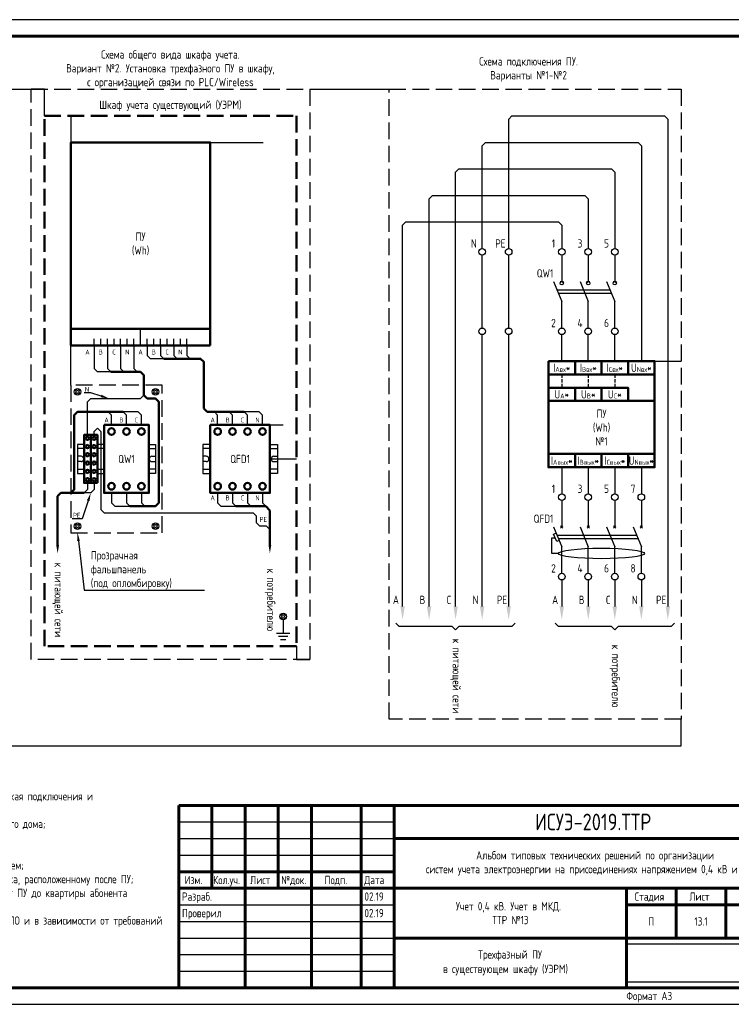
# Model space of a CAD drawing. Header units: millimetres. Extents: x -110 to 4101, y -10868 to 110.
# Tile 44 of 90: x 192 to 407, y -4111 to -3814. Entities that reach past the tile are written whole.
import ezdxf
from ezdxf import colors
from ezdxf.entities.mleader import LeaderData, LeaderLine
from ezdxf.enums import TextEntityAlignment as Align
from ezdxf.math import Vec2, Vec3

# ---------------------------------------------------------------- set-up
doc = ezdxf.new("R2010")
doc.units = ezdxf.units.MM
doc.linetypes.add('GOST2.303 4', pattern=[7, 5, -2, 0])
doc.layers.add('01.Вспомогательный_слой', color=1, linetype='Continuous', plot=False)
doc.layers.add('Формат', color=7, linetype='Continuous', lineweight=25)
doc.layers.add('Формат @ 1', color=7, linetype='Continuous', lineweight=25)
doc.styles.add('ЭП', font='GOST.TTF')
picture_1 = doc.add_image_def('image3.png', size_in_pixel=(587, 136))

# ---------------------------------------------------------------- blocks, each defined once
blk = doc.blocks.new('*U75')
at = {"layer": 'Формат', "color": 7, "linetype": 'Continuous', "lineweight": 60}
for p, q in [((20, 55), (205, 55)), ((20, 55), (20, 0)), ((30, 55), (30, 30)), ((40, 55), (40, 0)), ((50, 55), (50, 30)), ((60, 55), (60, 0)), ((75, 55), (75, 0)), ((85, 55), (85, 0)), ((85, 45), (205, 45)), ((20, 35), (85, 35)), ((20, 30), (205, 30)), ((155, 30), (155, 0)), ((170, 30), (170, 15)), ((185, 30), (185, 15)), ((155, 25), (205, 25)), ((85, 15), (205, 15))]:
    blk.add_line(p, q, dxfattribs=at)
at = {"layer": 'Формат', "color": 7, "linetype": 'Continuous', "lineweight": 25}
for p, q in [((20, 50), (85, 50)), ((20, 45), (85, 45)), ((20, 40), (85, 40)), ((20, 25), (85, 25)), ((20, 20), (85, 20)), ((20, 15), (85, 15)), ((20, 10), (85, 10)), ((20, 5), (85, 5))]:
    blk.add_line(p, q, dxfattribs=at)
blk.add_lwpolyline([(-210, -5), (210, -5), (210, 292), (-210, 292)], close=True, dxfattribs=at)
at = {"layer": 'Формат', "color": 7, "linetype": 'Continuous', "lineweight": 60}
blk.add_lwpolyline([(-190, 0), (205, 0), (205, 287), (-190, 287)], close=True, dxfattribs=at)
at = {"layer": 'Формат', "color": 7, "linetype": 'Continuous', "lineweight": 25, "style": 'ЭП'}
for s, p in [('Изм.', (21.81, 31.25)), ('Кол.уч.', (30.38, 31.25)), ('Лист', (41.54, 31.25)), ('№док.', (50.89, 31.24)), ('Подп.', (63.99, 31.25)), ('Дата', (75.95, 31.25)), ('Стадия', (157.47, 26.25)), ('Лист', (173.99, 26.25))]:
    blk.add_text(s, height=2.5, dxfattribs=at).set_placement(p)
at = {"layer": 'Формат', "color": 7, "linetype": 'Continuous', "lineweight": 25, "style": 'ЭП', "flags": 8}
for tag, p in [('СОГЛ_ФИО_1', (-197.5, 106)), ('СОГЛ_ФИО_2', (-192.5, 106)), ('СОГЛ_ДОЛЖ_1', (-197.5, 86)), ('СОГЛ_ДОЛЖ_2', (-192.5, 86))]:
    blk.add_attdef(tag, text='', height=2.5, rotation=90, dxfattribs=at).set_placement(p, align=Align.MIDDLE_LEFT)
for tag, height, p in [('ОБОЗНАЧЕНИЕ', 5, (145, 50)), ('ОБЪЕКТ', 2.5, (145, 37.5)), ('НАИМЕНОВАНИЕ', 2.5, (120, 22.5)), ('Стадия', 2.5, (162.5, 20)), ('Лист', 2.5, (177.5, 20)), ('Листов', 2.5, (195, 20)), ('НАИМ_ИЗОБРАЖЕНИЙ', 2.5, (120, 7.5))]:
    blk.add_attdef(tag, text='', height=height, dxfattribs=at).set_placement(p, align=Align.MIDDLE_CENTER)
for tag, p in [('изм.№', (21, 37.5)), ('изм.№_док.', (50.5, 37.5)), ('изм.уч.', (31, 37.5)), ('изм.лист', (41, 37.5)), ('изм_дата', (76, 37.5)), ('Должн_1', (21, 27.5)), ('ФИО_1', (41, 27.5)), ('дата_1', (76, 27.5)), ('ДОЛЖН_2', (21, 22.5)), ('ФИО_2', (41, 22.5)), ('дата_2', (76, 22.5)), ('Должн_3', (21, 17.5)), ('ФИО_3', (41, 17.5)), ('дата_3', (76, 17.5)), ('ДОЛЖН_4', (21, 12.5)), ('ФИО_4', (41, 12.5)), ('дата_4', (76, 12.5)), ('ДОЛЖН_5', (21, 7.5)), ('ФИО_5', (41, 7.5)), ('дата_5', (76, 7.5)), ('ДОЛЖН_6', (21, 2.5)), ('ФИО_6', (41, 2.5)), ('дата_6', (76, 2.5)), ('ФОРМ.ЛИСТА', (155, -2.5))]:
    blk.add_attdef(tag, text='', height=2.5, dxfattribs=at).set_placement(p, align=Align.MIDDLE_LEFT)
blk.add_attdef('N_ИНВ', text='', height=2.5, rotation=90, dxfattribs=at).set_placement((-193.5, 12.5), align=Align.MIDDLE_CENTER)
at = {"ltscale": 0.2}
image = blk.add_image(picture_1, insert=(155, 1.71), size_in_units=(50, 11.58), dxfattribs=at)
image.dxf.flags = 7

msp = doc.modelspace()

# ---------------------------------------------------------------- linework, layer by layer
for p, q in [((322.5, -3997), (323.5, -3998)), ((324.5, -3997), (323.5, -3998)), ((370.5, -3997), (371.5, -3998)), ((372.5, -3997), (371.5, -3998))]:
    msp.add_line(p, q)
at = {"linetype": 'GOST2.303 4', "lineweight": 50}
msp.add_lwpolyline([(199.5, -3843), (275.5, -3843), (275.5, -4003), (199.5, -4003)], close=True, dxfattribs=at)
at = {"ltscale": 0.2}
for points in [[(339.5, -3883), (339.5, -3844), (340.5, -3843), (386.5, -3843), (387.5, -3844), (387.5, -3991)], [(331.5, -3883), (331.5, -3852), (332.5, -3851), (378.5, -3851), (379.5, -3852), (379.5, -3917)], [(323.5, -3991), (323.5, -3860), (324.5, -3859), (370.5, -3859), (371.5, -3860), (371.5, -3883)], [(315.5, -3991), (315.5, -3868), (316.5, -3867), (362.5, -3867), (363.5, -3868), (363.5, -3883)], [(307.5, -3991), (307.5, -3876), (308.5, -3875), (354.5, -3875), (355.5, -3876), (355.5, -3883)], [(331.5, -3907), (331.5, -3885)], [(339.5, -3907), (339.5, -3885)], [(355, -3893), (356, -3893)], [(363, -3893), (364, -3893)], [(371, -3893), (372, -3893)], [(331.5, -3991), (331.5, -3909)], [(339.5, -3991), (339.5, -3909)], [(355.5, -3917), (355.5, -3909)], [(363.5, -3917), (363.5, -3909)], [(371.5, -3917), (371.5, -3909)], [(214.5, -3912.25), (214.5, -3919.25), (215.5, -3920.25), (215.5, -3920.25)], [(218.5, -3912.25), (218.5, -3919.25), (219.5, -3920.25), (219.5, -3920.25)], [(222.5, -3912.25), (222.5, -3919.25), (223.5, -3920.25), (223.5, -3920.25)], [(226.5, -3912.25), (226.5, -3919.25), (227.5, -3920.25), (227.5, -3920.25)], [(230.5, -3912.25), (230.5, -3915.25), (231.5, -3916.25), (231.5, -3916.25)], [(234.5, -3912.25), (234.5, -3915.25), (235.5, -3916.25), (235.5, -3916.25)], [(238.5, -3912.25), (238.5, -3915.25), (239.5, -3916.25), (239.5, -3916.25)], [(242.5, -3912.25), (242.5, -3915.25), (243.5, -3916.25), (243.5, -3916.25)], [(235.5, -3916.25), (231.5, -3916.25)], [(219.5, -3920.25), (215.5, -3920.25)], [(212.5, -3939.25), (212.5, -3929.25), (213.5, -3928.25), (228.5, -3928.25), (229.5, -3927.25), (229.5, -3927.25)], [(224.25, -3936.25), (224.25, -3933.25), (223.25, -3932.25), (218.75, -3932.25)], [(219.75, -3936.25), (219.75, -3933.25), (218.75, -3932.25), (218.75, -3932.25)], [(228.75, -3936.25), (228.75, -3933.25), (227.75, -3932.25), (223.25, -3932.25)], [(251.75, -3936.25), (251.75, -3933.25), (250.75, -3932.25), (250.75, -3932.25)], [(256.25, -3936.25), (256.25, -3933.25), (255.25, -3932.25), (255.25, -3932.25)], [(265.25, -3936.25), (265.25, -3933.25), (264.25, -3932.25), (259.75, -3932.25)], [(260.75, -3936.25), (260.75, -3933.25), (259.75, -3932.25), (259.75, -3932.25)], [(214.5, -3939.25), (214.5, -3938.25), (215.5, -3937.25), (215.5, -3937.25), (216.5, -3938.25), (216.5, -3961.75), (217.5, -3962.75), (262.5, -3962.75)], [(355.5, -3949), (355.5, -3957)], [(363.5, -3949), (363.5, -3957)], [(371.5, -3949), (371.5, -3957)], [(379.5, -3949), (379.5, -3957)], [(212.5, -3953.75), (212.5, -3955.75), (211.5, -3956.75), (211.5, -3956.75)], [(214.5, -3953.75), (214.5, -3955.75), (213.5, -3956.75), (213.5, -3956.75)], [(213.5, -3956.75), (211.5, -3956.75)], [(219.75, -3956.75), (219.75, -3959.75), (220.75, -3960.75), (225.25, -3960.75)], [(224.25, -3956.75), (224.25, -3959.75), (225.25, -3960.75), (225.25, -3960.75)], [(228.75, -3956.75), (228.75, -3959.75), (229.75, -3960.75), (229.75, -3960.75)], [(251.75, -3956.75), (251.75, -3959.75), (252.75, -3960.75), (257.25, -3960.75)], [(256.25, -3956.75), (256.25, -3959.75), (257.25, -3960.75), (257.25, -3960.75)], [(260.75, -3956.75), (260.75, -3959.75), (261.75, -3960.75), (261.75, -3960.75)], [(265.25, -3956.75), (265.25, -3959.75), (266.25, -3960.75), (266.25, -3960.75)], [(267.5, -3967.75), (267.5, -3967.75), (266.5, -3966.75), (264.5, -3966.75), (263.5, -3965.75), (263.5, -3963.75), (262.5, -3962.75), (262.5, -3962.75)], [(354.509, -3975), (352.518, -3975), (352.518, -3970.306), (353.518, -3970.306)], [(355.5, -3983), (355.5, -3991)], [(363.5, -3983), (363.5, -3991)], [(371.5, -3983), (371.5, -3991)], [(379.5, -3983), (379.5, -3991)]]:
    msp.add_lwpolyline(points, dxfattribs=at)
at = {"lineweight": 50}
for points in [[(249.5, -3912.25), (207.5, -3912.25), (207.5, -3851), (249.5, -3851)], [(217.5, -3936.25), (231, -3936.25), (231, -3956.75), (217.5, -3956.75)], [(249.5, -3936.25), (267.5, -3936.25), (267.5, -3956.75), (249.5, -3956.75)], [(213.5, -3953.75), (211.5, -3953.75), (211.5, -3939.25), (213.5, -3939.25)], [(215.5, -3953.75), (213.5, -3953.75), (213.5, -3939.25), (215.5, -3939.25)]]:
    msp.add_lwpolyline(points, close=True, dxfattribs=at)
at = {"ltscale": 2}
for points in [[(355.5, -3885), (355.5, -3893)], [(363.5, -3885), (363.5, -3893)], [(371.5, -3885), (371.5, -3893)], [(353.015, -3893), (355.5, -3899)], [(361.015, -3893), (363.5, -3899)], [(369.015, -3893), (371.5, -3899)], [(354.05, -3895.5), (370.05, -3895.5)], [(354.464, -3896.5), (370.464, -3896.5)], [(355.5, -3907), (355.5, -3899)], [(363.5, -3907), (363.5, -3899)], [(371.5, -3907), (371.5, -3899)], [(355.5, -3959), (355.5, -3967)], [(363.5, -3959), (363.5, -3967)], [(371.5, -3959), (371.5, -3967)], [(379.5, -3959), (379.5, -3967)], [(353.015, -3967), (355.5, -3973)], [(361.015, -3967), (363.5, -3973)], [(369.015, -3967), (371.5, -3973)], [(377.015, -3967), (379.5, -3973)], [(354.05, -3969.5), (378.05, -3969.5)], [(354.464, -3970.5), (378.464, -3970.5)], [(355.5, -3981), (355.5, -3973)], [(363.5, -3981), (363.5, -3973)], [(371.5, -3981), (371.5, -3973)], [(379.5, -3981), (379.5, -3973)], [(271.5, -3995), (271.5, -3995), (271.5, -3999)], [(269.5, -3999), (273.5, -3999)], [(270.077, -4000), (272.923, -4000)], [(270.655, -4001), (272.345, -4001)]]:
    msp.add_lwpolyline(points, dxfattribs=at)
at = {"lineweight": 50}
for points in [[(207.5, -3907.25), (249.5, -3907.25)], [(259.75, -3932.25), (248.625, -3932.25), (247.625, -3931.25), (247.625, -3917.25), (246.625, -3916.25), (235.5, -3916.25)], [(219.5, -3920.25), (228.5, -3920.25)], [(225.25, -3960.75), (233, -3960.75), (234, -3959.75), (234, -3929.25), (233, -3928.25), (230.5, -3928.25), (229.5, -3927.25), (229.5, -3921.25), (228.5, -3920.25), (228.5, -3920.25)], [(208.5, -3953.75), (208.5, -3933.25), (209.5, -3932.25), (223.25, -3932.25)], [(208.5, -3953.75), (208.5, -3955.75), (207.5, -3956.75), (207.5, -3956.75)], [(211.5, -3956.75), (204.5, -3956.75), (203.5, -3957.75), (203.5, -3957.75)], [(203.5, -3957.75), (203.5, -3972.5)], [(257.25, -3960.75), (266.25, -3960.75), (267.5, -3962)], [(267.5, -3962), (267.5, -3972.5)]]:
    msp.add_lwpolyline(points, dxfattribs=at)
for points in [[(207.5, -3907.25), (207.5, -3912.25)], [(209.217, -3926.25), (208.793, -3925.826), (209.076, -3925.543), (209.5, -3925.967)], [(209.5, -3926.533), (209.076, -3926.957), (208.793, -3926.674), (209.217, -3926.25)], [(209.5, -3925.967), (209.924, -3925.543), (210.207, -3925.826), (209.783, -3926.25)], [(209.783, -3926.25), (210.207, -3926.674), (209.924, -3926.957), (209.5, -3926.533)], [(233, -3925.967), (232.576, -3925.543), (232.293, -3925.826), (232.717, -3926.25)], [(232.717, -3926.25), (232.293, -3926.674), (232.576, -3926.957), (233, -3926.533)], [(233.283, -3926.25), (233.707, -3925.826), (233.424, -3925.543), (233, -3925.967)], [(233, -3926.533), (233.424, -3926.957), (233.707, -3926.674), (233.283, -3926.25)], [(211.5, -3942.125), (209.5, -3942.125), (209.5, -3950.875), (211.5, -3950.875)], [(211.5, -3943.375), (209.5, -3943.375), (209.5, -3949.625), (211.5, -3949.625)], [(217.5, -3942.125), (215.5, -3942.125)], [(217.5, -3943.375), (215.5, -3943.375)], [(231, -3942.125), (233, -3942.125), (233, -3950.875), (231, -3950.875)], [(231, -3943.375), (233, -3943.375), (233, -3949.625), (231, -3949.625)], [(249.5, -3942.125), (247.25, -3942.125), (247.25, -3950.875), (249.5, -3950.875)], [(249.5, -3943.375), (247.25, -3943.375), (247.25, -3949.625), (249.5, -3949.625)], [(267.5, -3942.125), (269.75, -3942.125), (269.75, -3950.875), (267.5, -3950.875)], [(267.5, -3943.375), (269.75, -3943.375), (269.75, -3949.625), (267.5, -3949.625)], [(210.563, -3945.688), (209.5, -3945.688)], [(231.938, -3945.688), (233, -3945.688)], [(248.313, -3945.688), (247.25, -3945.688)], [(268.688, -3945.688), (269.75, -3945.688)], [(210.563, -3947.313), (209.5, -3947.313)], [(215.5, -3949.625), (217.5, -3949.625)], [(231.938, -3947.313), (233, -3947.313)], [(248.313, -3947.313), (247.25, -3947.313)], [(268.688, -3947.313), (269.75, -3947.313)], [(215.5, -3950.875), (217.5, -3950.875)], [(209.5, -3966.467), (209.076, -3966.043), (208.793, -3966.326), (209.217, -3966.75)], [(209.217, -3966.75), (208.793, -3967.174), (209.076, -3967.457), (209.5, -3967.033)], [(209.783, -3966.75), (210.207, -3966.326), (209.924, -3966.043), (209.5, -3966.467)], [(209.5, -3967.033), (209.924, -3967.457), (210.207, -3967.174), (209.783, -3966.75)], [(232.717, -3966.75), (232.293, -3966.326), (232.576, -3966.043), (233, -3966.467)], [(233, -3967.033), (232.576, -3967.457), (232.293, -3967.174), (232.717, -3966.75)], [(233, -3966.467), (233.424, -3966.043), (233.707, -3966.326), (233.283, -3966.75)], [(233.283, -3966.75), (233.707, -3967.174), (233.424, -3967.457), (233, -3967.033)], [(355.146, -3966.646), (355.854, -3967.354)], [(355.854, -3966.646), (355.146, -3967.354)], [(363.146, -3966.646), (363.854, -3967.354)], [(363.854, -3966.646), (363.146, -3967.354)], [(371.146, -3966.646), (371.854, -3967.354)], [(371.854, -3966.646), (371.146, -3967.354)], [(379.146, -3966.646), (379.854, -3967.354)], [(379.854, -3966.646), (379.146, -3967.354)], [(271.5, -3993.717), (271.076, -3993.293), (270.793, -3993.576), (271.217, -3994)], [(271.217, -3994), (270.793, -3994.424), (271.076, -3994.707), (271.5, -3994.283)], [(271.783, -3994), (272.207, -3993.576), (271.924, -3993.293), (271.5, -3993.717)], [(271.5, -3994.283), (271.924, -3994.707), (272.207, -3994.424), (271.783, -3994)], [(322.5, -3997), (306.5, -3997), (305.5, -3996)], [(341.5, -3996), (340.5, -3997), (324.5, -3997)], [(370.5, -3997), (354.5, -3997), (353.5, -3996)], [(389.5, -3996), (388.5, -3997), (372.5, -3997)]]:
    msp.add_lwpolyline(points)
at = {"lineweight": 50, "ltscale": 2}
for points in [[(351.5, -3917), (359.5, -3917), (359.5, -3921), (351.5, -3921)], [(351.5, -3917), (383.5, -3917), (383.5, -3949), (351.5, -3949)], [(359.5, -3917), (367.5, -3917), (367.5, -3921), (359.5, -3921)], [(367.5, -3917), (375.5, -3917), (375.5, -3921), (367.5, -3921)], [(375.5, -3917), (383.5, -3917), (383.5, -3921), (375.5, -3921)], [(351.5, -3925), (359.5, -3925), (359.5, -3929), (351.5, -3929)], [(359.5, -3925), (367.5, -3925), (367.5, -3929), (359.5, -3929)], [(367.5, -3925), (375.5, -3925), (375.5, -3929), (367.5, -3929)], [(351.5, -3929), (383.5, -3929), (383.5, -3945), (351.5, -3945)], [(351.5, -3945), (359.5, -3945), (359.5, -3949), (351.5, -3949)], [(359.5, -3945), (367.5, -3945), (367.5, -3949), (359.5, -3949)], [(367.5, -3945), (375.5, -3945), (375.5, -3949), (367.5, -3949)], [(375.5, -3945), (383.5, -3945), (383.5, -3949), (375.5, -3949)]]:
    msp.add_lwpolyline(points, close=True, dxfattribs=at)
at = {"linetype": 'GOST2.303 4', "ltscale": 0.2}
for points in [[(355.5, -3921), (355.5, -3925)], [(363.5, -3921), (363.5, -3925)], [(371.5, -3921), (371.5, -3925)]]:
    msp.add_lwpolyline(points, dxfattribs=at)
at = {"linetype": 'GOST2.303 4'}
msp.add_lwpolyline([(207.5, -3968.75), (235, -3968.75), (235, -3924.25), (207.5, -3924.25)], close=True, dxfattribs=at)
at = {"ltscale": 2}
msp.add_lwpolyline([(353.798, -3968.891), (354.717, -3971.109), (353.977, -3971.415), (353.059, -3969.197)], close=True, dxfattribs=at)
for centre in [(331.5, -3884), (339.5, -3884), (355.5, -3884), (363.5, -3884), (371.5, -3884), (331.5, -3908), (339.5, -3908), (355.5, -3908), (363.5, -3908), (371.5, -3908), (355.5, -3958), (363.5, -3958), (371.5, -3958), (379.5, -3958), (355.5, -3982), (363.5, -3982), (371.5, -3982), (379.5, -3982)]:
    msp.add_circle(centre, 1, dxfattribs=at)
at = {"ltscale": 0.2}
for centre in [(355.5, -3893.5), (363.5, -3893.5), (371.5, -3893.5)]:
    msp.add_circle(centre, 0.5, dxfattribs=at)
for centre in [(209.5, -3926.25), (233, -3926.25), (209.5, -3966.75), (233, -3966.75), (271.5, -3994)]:
    msp.add_circle(centre, 1)
at = {"lineweight": 50}
for centre, radius in [((219.75, -3938.25), 1), ((224.25, -3938.25), 1), ((228.75, -3938.25), 1), ((251.75, -3938.25), 1), ((256.25, -3938.25), 1), ((260.75, -3938.25), 1), ((265.25, -3938.25), 1), ((212.5, -3940.25), 0.5), ((214.5, -3940.25), 0.5), ((212.5, -3942.75), 0.5), ((214.5, -3942.75), 0.5), ((212.5, -3945.25), 0.5), ((214.5, -3945.25), 0.5), ((212.5, -3947.75), 0.5), ((212.5, -3950.25), 0.5), ((214.5, -3947.75), 0.5), ((214.5, -3950.25), 0.5), ((212.5, -3952.75), 0.5), ((214.5, -3952.75), 0.5), ((219.75, -3954.75), 1), ((224.25, -3954.75), 1), ((228.75, -3954.75), 1), ((251.75, -3954.75), 1), ((256.25, -3954.75), 1), ((260.75, -3954.75), 1), ((265.25, -3954.75), 1)]:
    msp.add_circle(centre, radius, dxfattribs=at)
for centre, start, end in [((210.563, -3946.5), 270, 90), ((231.938, -3946.5), 90, 270), ((248.313, -3946.5), 270, 90), ((268.688, -3946.5), 90, 270)]:
    msp.add_arc(centre, 0.812, start, end)
at = {"ltscale": 0.2}
msp.add_ellipse((367.5, -3975), major_axis=(-12.991, 0), ratio=0.1231634, dxfattribs=at)
for points in [[(203.917, -3972.5), (203.083, -3972.5), (203.5, -3975)], [(267.917, -3972.5), (267.083, -3972.5), (267.5, -3975)], [(308.167, -3991), (306.833, -3991), (307.5, -3995)], [(316.167, -3991), (314.833, -3991), (315.5, -3995)], [(324.167, -3991), (322.833, -3991), (323.5, -3995)], [(332.167, -3991), (330.833, -3991), (331.5, -3995)], [(340.167, -3991), (338.833, -3991), (339.5, -3995)], [(356.167, -3991), (354.833, -3991), (355.5, -3995)], [(364.167, -3991), (362.833, -3991), (363.5, -3995)], [(372.167, -3991), (370.833, -3991), (371.5, -3995)], [(380.167, -3991), (378.833, -3991), (379.5, -3995)], [(388.167, -3991), (386.833, -3991), (387.5, -3995)]]:
    msp.add_solid(points)
at = {"layer": '01.Вспомогательный_слой', "ltscale": 0.2}
for points in [[(171.5, -3835), (195.5, -3835)], [(199.5, -3843), (199.5, -3835), (195.5, -3835)], [(279.5, -3835), (303.5, -3835)], [(207.5, -3843), (207.5, -3851)], [(249.5, -3851), (265.5, -3851)], [(216.5, -3912.25), (214.5, -3912.25), (214.5, -3910.25)], [(218.5, -3912.25), (216.5, -3912.25), (216.5, -3910.25)], [(220.5, -3912.25), (218.5, -3912.25), (218.5, -3910.25)], [(222.5, -3912.25), (220.5, -3912.25), (220.5, -3910.25)], [(224.5, -3912.25), (222.5, -3912.25), (222.5, -3910.25)], [(226.5, -3912.25), (224.5, -3912.25), (224.5, -3910.25)], [(228.5, -3912.25), (226.5, -3912.25), (226.5, -3910.25)], [(228.5, -3912.25), (230.5, -3912.25), (230.5, -3910.25)], [(230.5, -3912.25), (232.5, -3912.25), (232.5, -3910.25)], [(232.5, -3912.25), (234.5, -3912.25), (234.5, -3910.25)], [(234.5, -3912.25), (236.5, -3912.25), (236.5, -3910.25)], [(236.5, -3912.25), (238.5, -3912.25), (238.5, -3910.25)], [(238.5, -3912.25), (240.5, -3912.25), (240.5, -3910.25)], [(240.5, -3912.25), (242.5, -3912.25), (242.5, -3910.25)], [(207.5, -3924.25), (207.5, -3912.25)], [(226.25, -3912.25), (230.75, -3912.25)], [(230.796, -3912.25), (235.296, -3912.25)], [(207.5, -3924.25), (207.5, -3916.25)], [(383.5, -3917), (391.5, -3917)], [(267.5, -3936.25), (271.5, -3936.25)], [(211.5, -3942.125), (209.5, -3942.125)], [(267.5, -3946.5), (275.5, -3946.5)], [(275.5, -4003), (275.5, -4007), (279.5, -4007)], [(63.5, -4007), (63.5, -4033), (391.5, -4033), (391.5, -4025)]]:
    msp.add_lwpolyline(points, dxfattribs=at)
at = {"layer": '01.Вспомогательный_слой', "linetype": 'GOST2.303 4'}
for points in [[(195.5, -3835), (279.5, -3835), (279.5, -4007), (195.5, -4007)], [(303.5, -3835), (391.5, -3835), (391.5, -4025), (303.5, -4025)]]:
    msp.add_lwpolyline(points, close=True, dxfattribs=at)
at = {"layer": '01.Вспомогательный_слой'}
msp.add_lwpolyline([(228.5, -3912.25), (228.5, -3907.25)], dxfattribs=at)

# ---------------------------------------------------------------- block references
at = {"layer": 'Формат @ 1', "color": 0, "ltscale": 0.7}
ref = msp.add_blockref('*U75', (220, -4106), dxfattribs=at)
ref.add_attrib('ОБОЗНАЧЕНИЕ', 'ИСУЭ-2019.ТТР', dxfattribs={"layer": 'Формат', "color": 7, "linetype": 'Continuous', "lineweight": 25, "height": 5, "style": 'ЭП', "flags": 8}).set_placement((365, -4056), align=Align.MIDDLE_CENTER)
ref.add_attrib('Стадия', 'П', dxfattribs={"layer": 'Формат', "color": 7, "linetype": 'Continuous', "lineweight": 25, "height": 2.5, "style": 'ЭП', "flags": 8}).set_placement((382.5, -4086), align=Align.MIDDLE_CENTER)
ref.add_attrib('Лист', '13.1', dxfattribs={"layer": 'Формат', "color": 7, "linetype": 'Continuous', "lineweight": 25, "height": 2.5, "style": 'ЭП', "flags": 8}).set_placement((397.5, -4086), align=Align.MIDDLE_CENTER)
ref.add_attrib('ОБЪЕКТ_001', 'Альбом типовых технических решений по организации', (329.689, -4067.31), dxfattribs={"layer": 'Формат', "color": 7, "linetype": 'Continuous', "lineweight": 25, "height": 2.5, "style": 'ЭП', "flags": 8})
ref.add_attrib('НАИМЕНОВАНИЕ_001', 'Учет 0,4 кВ. Учет в МКД.', (323.571, -4082.674), dxfattribs={"layer": 'Формат', "color": 7, "linetype": 'Continuous', "lineweight": 25, "height": 2.5, "style": 'ЭП', "flags": 8})
ref.add_attrib('НАИМ_ИЗОБРАЖЕНИЙ_001', 'Трехфазный ПУ', (330.312, -4097.221), dxfattribs={"layer": 'Формат', "color": 7, "linetype": 'Continuous', "lineweight": 25, "height": 2.5, "style": 'ЭП', "flags": 8})
ref.add_attrib('Должн_1', 'Разраб.', dxfattribs={"layer": 'Формат', "color": 7, "linetype": 'Continuous', "lineweight": 25, "height": 2.5, "style": 'ЭП', "flags": 8}).set_placement((241, -4078.5), align=Align.MIDDLE_LEFT)
ref.add_attrib('ДОЛЖН_2', 'Проверил', dxfattribs={"layer": 'Формат', "color": 7, "linetype": 'Continuous', "lineweight": 25, "height": 2.5, "style": 'ЭП', "flags": 8}).set_placement((241, -4083.5), align=Align.MIDDLE_LEFT)
ref.add_attrib('дата_1', '02.19', dxfattribs={"layer": 'Формат', "color": 7, "linetype": 'Continuous', "lineweight": 25, "height": 2.5, "style": 'ЭП', "flags": 8}).set_placement((296, -4078.5), align=Align.MIDDLE_LEFT)
ref.add_attrib('дата_2', '02.19', dxfattribs={"layer": 'Формат', "color": 7, "linetype": 'Continuous', "lineweight": 25, "height": 2.5, "style": 'ЭП', "flags": 8}).set_placement((296, -4083.5), align=Align.MIDDLE_LEFT)
ref.add_attrib('ФОРМ.ЛИСТА', 'Формат А3', dxfattribs={"layer": 'Формат', "color": 7, "linetype": 'Continuous', "lineweight": 25, "height": 2.5, "style": 'ЭП', "flags": 8}).set_placement((375, -4108.5), align=Align.MIDDLE_LEFT)
ref.add_attrib('ОБЪЕКТ_002', 'систем учета электроэнергии на присоединениях напряжением 0,4 кВ и выше', (314.554, -4071.477), dxfattribs={"layer": 'Формат', "color": 7, "linetype": 'Continuous', "lineweight": 25, "height": 2.5, "style": 'ЭП'})
ref.add_attrib('НАИМЕНОВАНИЕ_002', 'ТТР №13', (334.554, -4086.84), dxfattribs={"layer": 'Формат', "color": 7, "linetype": 'Continuous', "lineweight": 25, "height": 2.5, "style": 'ЭП'})
ref.add_attrib('НАИМ_ИЗОБРАЖЕНИЙ_002', 'в существующем шкафу (УЭРМ)', (319.734, -4101.566), dxfattribs={"layer": 'Формат', "color": 7, "linetype": 'Continuous', "lineweight": 25, "height": 2.5, "style": 'ЭП'})

# ---------------------------------------------------------------- texts
at = {"style": 'ЭП'}
for s, insert, char_height, width, attachment_point in [('Схема общего вида шкафа учета. ^JВариант №2. Установка трехфазного ПУ в шкафу, ^Jс организацией связи по PLC/Wireless', (237.5, -3829), 2.5, 84, 5), ('Схема подключения ПУ.^JВарианты №1-№2', (345.5, -3829), 2.5, 84, 5), ('Шкаф учета существующий (УЭРМ)', (237.5, -3840), 2.5, 76, 5), ('ПУ \\P(Wh)', (228.5, -3881.625), 2.5, 42, 5), ('N', (329, -3881.5), 2.5, 5, 5), ('PE', (337, -3881.5), 2.5, 5, 5), ('1', (353, -3881.5), 2.5, 5, 5), ('3', (361, -3881.5), 2.5, 5, 5), ('5', (369, -3881.5), 2.5, 5, 5), ('QW1', (350.472, -3890.5), 2.5, 10, 5), ('2', (353, -3905.5), 2.5, 5, 5), ('4', (361, -3905.5), 2.5, 5, 5), ('6', (369, -3905.5), 2.5, 5, 5), ('\\A1;A', (212.5, -3914.25), 1.5, 4, 5), ('\\A1;B', (216.5, -3914.25), 1.5, 4, 5), ('\\A1;C', (220.5, -3914.25), 1.5, 4, 5), ('\\A1;N', (224.5, -3914.25), 1.5, 4, 5), ('\\A1;A', (228.5, -3914.25), 1.5, 4, 5), ('\\A1;B', (232.5, -3914.25), 1.5, 4, 5), ('\\A1;C', (236.5, -3914.25), 1.5, 4, 5), ('\\A1;N', (240.5, -3914.25), 1.5, 4, 5), ('I{\\H0.6x;Aвх}*', (355.5, -3919), 2.5, 8, 5), ('I{\\H0.6x;Bвх}*', (363.5, -3919), 2.5, 8, 5), ('I{\\H0.6x;Cвх}*', (371.5, -3919), 2.5, 8, 5), ('U{\\H0.6x;Nвх}*', (379.5, -3919), 2.5, 8, 5), ('U{\\H0.6x;A}*', (355.5, -3927), 2.5, 8, 5), ('U{\\H0.6x;B}*', (363.5, -3927), 2.5, 8, 5), ('U{\\H0.6x;C}*', (371.5, -3927), 2.5, 8, 5), ('ПУ \\P(Wh)\\P№1', (367.5, -3937), 2.5, 32, 5), ('A', (218.25, -3934.75), 1.5, 3, 5), ('B', (222.75, -3934.75), 1.5, 3, 5), ('C', (227.25, -3934.75), 1.5, 3, 5), ('A', (250.25, -3934.75), 1.5, 3, 5), ('B', (254.75, -3934.75), 1.5, 3, 5), ('C', (259.25, -3934.75), 1.5, 3, 5), ('N', (263.75, -3934.75), 1.5, 3, 5), ('N', (263.75, -3934.75), 1.5, 3, 5), ('QW1', (224.25, -3946.5), 2.5, 13.5, 5), ('QFD1', (258.5, -3946.5), 2.5, 18, 5), ('I{\\H0.6x;Aвых\\H1.6667x;*}', (355.5, -3947), 2.5, 8, 5), ('I{\\H0.6x;Bвых\\H1.6667x;*}', (363.5, -3947), 2.5, 8, 5), ('I{\\H0.6x;Cвых\\H1.6667x;*}', (371.5, -3947), 2.5, 8, 5), ('U{\\H0.6x;Nвых}*', (379.5, -3947), 2.5, 8, 5), ('1', (353, -3955.5), 2.5, 5, 5), ('3', (361, -3955.5), 2.5, 5, 5), ('5', (369, -3955.5), 2.5, 5, 5), ('7', (377, -3955.5), 2.5, 5, 5), ('A', (250.25, -3958.25), 1.5, 3, 5), ('B', (254.75, -3958.25), 1.5, 3, 5), ('C', (259.25, -3958.25), 1.5, 3, 5), ('N', (263.75, -3958.25), 1.5, 3, 5), ('N', (263.75, -3958.25), 1.5, 3, 5), ('\\A1;PE', (265.5, -3964.75), 1.5, 4, 5), ('QFD1', (350, -3964.518), 2.5, 10, 5), ('2', (353, -3979.5), 2.5, 5, 5), ('4', (361, -3979.5), 2.5, 5, 5), ('6', (369, -3979.5), 2.5, 5, 5), ('8', (377, -3979.5), 2.5, 5, 5), ('\\A1;A', (305.5, -3989), 2.5, 4, 5), ('\\A1;B', (313.5, -3989), 2.5, 4, 5), ('\\A1;C', (321.5, -3989), 2.5, 4, 5), ('\\A1;N', (329.5, -3989), 2.5, 4, 5), ('PE', (337.5, -3989), 2.5, 4, 5), ('\\A1;A', (353.5, -3989), 2.5, 4, 5), ('\\A1;B', (361.5, -3989), 2.5, 4, 5), ('\\A1;C', (369.5, -3989), 2.5, 4, 5), ('\\A1;N', (377.5, -3989), 2.5, 4, 5), ('PE', (385.5, -3989), 2.5, 4, 5), ('Примечание:\\P\\pi-2.5,l2.5,t2.5,5;1.^IВ данном техническом решении представлены схемы общего вида установки трехфазного(ых) ПУ, схемы электрическая подключения и \\P\\pi0,t5;предварительные спецификации оборудования, изделий и материалов;\\P\\pi-2.5,t2.5,5;2.^IПредусматривается установка трехфазного(ых) ПУ в существующий шкаф учета (УЭРМ) в помещении многоквартирного дома;\\P3.^IШкаф учета является законченным заводским изделием;\\P4.^IСвязь ПУ с ИВКЭ может осуществляться с использованием RS-485/PLC/Wireless;\\P5.^IВводной выключатель нагрузки (расположенный до ПУ) закрывается фальшпанелью с последующим опломбированием;\\P6.^IАбонент имеет доступ только к просмотру показаний ПУ и автоматическому выключателю дифференциального тока, расположенному после ПУ;\\P7.^IВ данном техническом решении не предусматривается прокладка прокладка проводов (кабелей) от ВРУ до ПУ и от ПУ до квартиры абонента \\P\\pi0,t5;(предусмотрено в отдельном техническом решении);\\P\\pi-2.5,t2.5,5;8.^IПредварительная спецификация оборудования, изделий и материалов может корректироваться по результатам ППО и в зависимости от требований \\P\\pi0,t5;и рекомендаций руководства по монтажу завода изготовителя ПУ;\\P\\pi-5,l5,t2.5;9.^I* - наименование и положение клемм ПУ приведены условно.', (38, -4096), 2.5, 198, 7)]:
    msp.add_mtext(s, dxfattribs=dict(at, insert=insert, char_height=char_height, width=width, attachment_point=attachment_point))
at = {"char_height": 2.5, "width": 25.5, "attachment_point": 5, "rotation": 270, "style": 'ЭП'}
for s, insert in [('к потребителю', (267.5, -3989)), ('к питающей сети', (203.5, -3989)), ('к потребителю', (371.5, -4012)), ('к питающей сети', (323.5, -4012))]:
    msp.add_mtext(s, dxfattribs=dict(at, insert=insert))

# ---------------------------------------------------------------- leaders
ml = msp.add_multileader_mtext('Standard')
ml.set_content('{\\C256;N}', color=250, style='ЭП')
ml.set_leader_properties()
ml.build(insert=Vec2(0, 0))
ml.multileader.update_dxf_attribs({"text_left_attachment_type": 5, "text_right_attachment_type": 5, "dogleg_length": 0, "arrow_head_size": 2.5})
ctx = ml.context
ctx.base_point, ctx.char_height, ctx.arrow_head_size, ctx.landing_gap_size, ctx.plane_origin = Vec3(211.73, -3926.554), 1.5, 2.5, 0.5, Vec3(229.595, -3914.436)
ctx.left_attachment, ctx.right_attachment, ctx.text_align_type = 5, 5, 2
notes = []
notes.append((ctx, [(1, (1, 1, 0), (213.481, -3926.554), (-1, 0), 0, [(0, [(219, -3928.25)], 0, [])])]))
ctx.mtext.insert, ctx.mtext.alignment, ctx.mtext.flow_direction = Vec3(212.981, -3924.754), 3, 5
ml = msp.add_multileader_mtext('Standard')
ml.set_content('{\\C256;PE}', color=250, style='ЭП')
ml.set_leader_properties()
ml.build(insert=Vec2(0, 0))
ml.multileader.update_dxf_attribs({"text_left_attachment_type": 5, "text_right_attachment_type": 5, "dogleg_length": 0, "arrow_head_size": 2.5})
ctx = ml.context
ctx.base_point, ctx.char_height, ctx.arrow_head_size, ctx.landing_gap_size, ctx.plane_origin = Vec3(208.268, -3964.55), 1.5, 2.5, 0.5, Vec3(226.99, -3951.932)
ctx.left_attachment, ctx.right_attachment, ctx.text_align_type = 5, 5, 2
notes.append((ctx, [(1, (1, 1, 0), (210.876, -3964.55), (-1, 0), 0, [(0, [(213.5, -3956.75)], 0, [])])]))
ctx.mtext.insert, ctx.mtext.alignment, ctx.mtext.flow_direction = Vec3(210.376, -3962.75), 3, 5
ml = msp.add_multileader_mtext('Standard')
ml.set_content('{\\C256;Прозрачная ^Jфальшпанель ^J(под опломбировку)}', color=250, style='ЭП')
ml.set_leader_properties()
ml.build(insert=Vec2(0, 0))
ml.multileader.update_dxf_attribs({"text_left_attachment_type": 5, "text_right_attachment_type": 5, "dogleg_length": 0, "arrow_head_size": 2.5})
ctx = ml.context
ctx.base_point, ctx.char_height, ctx.arrow_head_size, ctx.plane_origin = Vec3(211.5, -3986.052), 2.5, 2.5, Vec3(224.349, -3968.325)
ctx.left_attachment, ctx.right_attachment = 5, 5
notes.append((ctx, [(0, (1, 1, 0), (211.5, -3986.052), (1, 0), 0, [(0, [(209.5, -3968.75)], 0, [])])]))
ctx.mtext.insert, ctx.mtext.flow_direction = Vec3(213.5, -3974.327), 5
for ctx, leaders in notes:
    for number, flags, end, landing, length, lines in leaders:
        leader = LeaderData()
        leader.index, (leader.has_last_leader_line, leader.has_dogleg_vector, leader.attachment_direction) = number, flags
        leader.last_leader_point, leader.dogleg_vector, leader.dogleg_length = Vec3(end), Vec3(landing), length
        for number, points, colour, breaks in lines:
            line = LeaderLine()
            line.index, line.vertices, line.color, line.breaks = number, Vec3.list(points), colors.encode_raw_color(colour), breaks
            leader.lines.append(line)
        ctx.leaders.append(leader)

doc.saveas('drawing.dxf')
